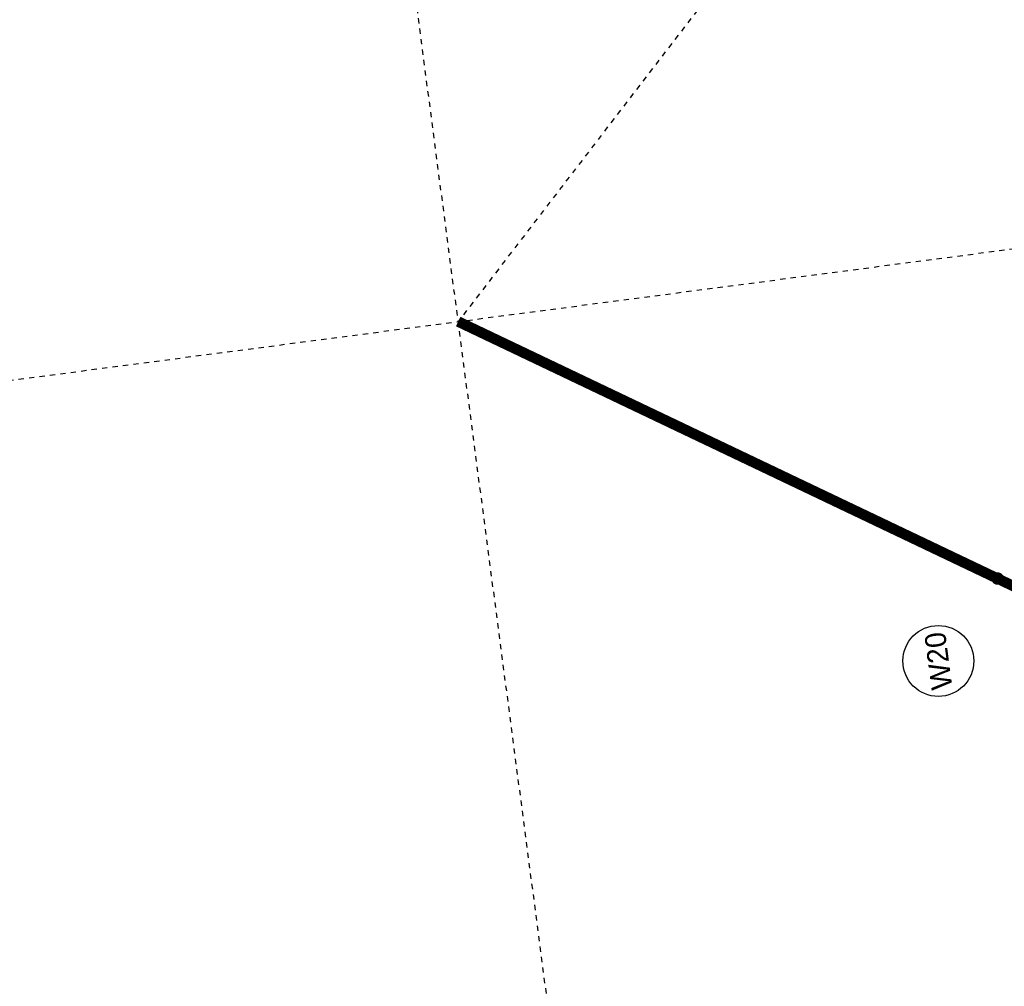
# Model space of a CAD drawing. Header units: metres. Extents: x 118052 to 118564, y 454784 to 455719.
# Tile 103 of 160: x 118446 to 118465, y 455293 to 455312. Entities that reach past the tile are written whole.
import ezdxf
from ezdxf.enums import TextEntityAlignment as Align

# ---------------------------------------------------------------- set-up
doc = ezdxf.new("R2010")
doc.units = ezdxf.units.M
doc.header["$LTSCALE"] = 0.5
for name, pattern in [('DASHED', [19.049999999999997, 12.7, -6.35]), ('Tauw_L_Center1', [13, 8, -1.67, 1.66, -1.67]), ('Tauw_L_Center2', [6.4990000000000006, 4, -0.833, 0.833, -0.833]), ('Tauw_Stramien', [13, 8, -1.67, 1.66, -1.67])]:
    doc.linetypes.add(name, pattern=pattern)
for name, color, linetype in [('EL_N_A_EB00----REVISIE~-_-----', 1, 'Continuous'), ('KABELLOOP', 6, 'Continuous'), ('Koningsstal VIEUWPORT', 254, 'Continuous'), ('ZU_B_-_AL999---LW_bet1000-125_gw__20_^200~M_-----', 1, 'Continuous'), ('ZU_B_-_EL999---LS_bet500-70_gw~H_-----', 1, 'Tauw_L_Center2'), ('ZU_B_-_EL999---LW_bet1000-125_gw~H_-----', 1, 'Tauw_L_Center1'), ('ZU_B_-_ML999---LW_bet1000-125_gw__20_^200~M_-----', 1, 'Continuous'), ('ZU_B_N_MB00X---ALG_Stramien~-_-----', 6, 'Tauw_Stramien')]:
    doc.layers.add(name, color=color, linetype=linetype)
doc.styles.add('tcb_isocp', font='tcb_isocp.shx')

# ---------------------------------------------------------------- blocks, each defined once
blk = doc.blocks.new('A$C6DFC50BF')
at = {"layer": 'KABELLOOP', "linetype": 'DASHED', "const_width": 200}
blk.add_lwpolyline([(98684.22621542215, -4993.796890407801), (87635.46115833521, -22039.24091678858), (87635.46137797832, -29104.61979997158)], dxfattribs=at)
blk = doc.blocks.new('Leidingen')
at = {"layer": 'ZU_B_-_EL999---LS_bet500-70_gw~H_-----'}
blk.add_lwpolyline([(-149180.804817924, 40494.05731126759), (-163545.7062536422, 54856.22908591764)], dxfattribs=at)
at = {"layer": 'ZU_B_-_EL999---LW_bet1000-125_gw~H_-----'}
blk.add_lwpolyline([(-174587.3479558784, 37821.78901522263), (-163545.7062535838, 54856.2290857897)], dxfattribs=at)
at = {"layer": 'ZU_B_-_ML999---LW_bet1000-125_gw__20_^200~M_-----', "flags": 128}
blk.add_lwpolyline([(-169739.0443521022, 45301.48627485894, 0, 0, 0), (-169651.5918736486, 45219.31533097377, 0, 91.82399999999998, 0), (-169658.255752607, 45225.57675701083, 91.82399999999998, 169.728, 0), (-169677.1979593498, 45243.37498333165, 169.728, 221.712, 0), (-169705.5850338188, 45270.04767176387, 221.712, 240, 0), (-169739.0443521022, 45301.48627485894, 240, 221.712, 0), (-169772.5036705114, 45332.92487791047, 221.712, 169.728, 0), (-169800.890744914, 45359.59756633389, 169.728, 91.82399999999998, 0), (-169819.8329517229, 45377.39579272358, 91.82399999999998, 0, 0), (-169826.4968306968, 45383.65721864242, 0, 0, 0), (-169739.0443521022, 45301.48627485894, 0, 0, 0), (-170655.7764250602, 46162.85396812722, 0, 0, 0)], format="xyseb", dxfattribs=at)
at = {"layer": 'ZU_B_-_ML999---LW_bet1000-125_gw__20_^200~M_-----'}
blk.add_circle((-171148.2274940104, 46625.5643433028), 675.7284563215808, dxfattribs=at)
at = {"layer": 'ZU_B_N_MB00X---ALG_Stramien~-_-----'}
for p, q in [((-163547.1958101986, 78541.18567467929), (-163544.2850196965, 32257.64907857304)), ((-240415.3936793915, 54851.39472027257), (-140397.824391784, 54857.6848656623))]:
    blk.add_line(p, q, dxfattribs=at)
at = {"layer": 'EL_N_A_EB00----REVISIE~-_-----'}
blk.add_blockref('A$C6DFC50BF', (-262229.9305388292, 59850.06411849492), dxfattribs=at)
at = {"layer": 'ZU_B_-_AL999---LW_bet1000-125_gw__20_^200~M_-----', "style": 'tcb_isocp'}
blk.add_text('W20', height=399.9999999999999, dxfattribs=at).set_placement((-171148.2274940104, 46625.5643433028), align=Align.MIDDLE)

msp = doc.modelspace()

# ---------------------------------------------------------------- block references
at = {"layer": 'Koningsstal VIEUWPORT', "color": 6, "xscale": 0.0009975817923, "yscale": 0.0009975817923, "zscale": 0.0009975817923, "rotation": 97.46987594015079}
msp.add_blockref('Leidingen', (118487.8519961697, 455474.6886337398), dxfattribs=at)

doc.saveas('drawing.dxf')
